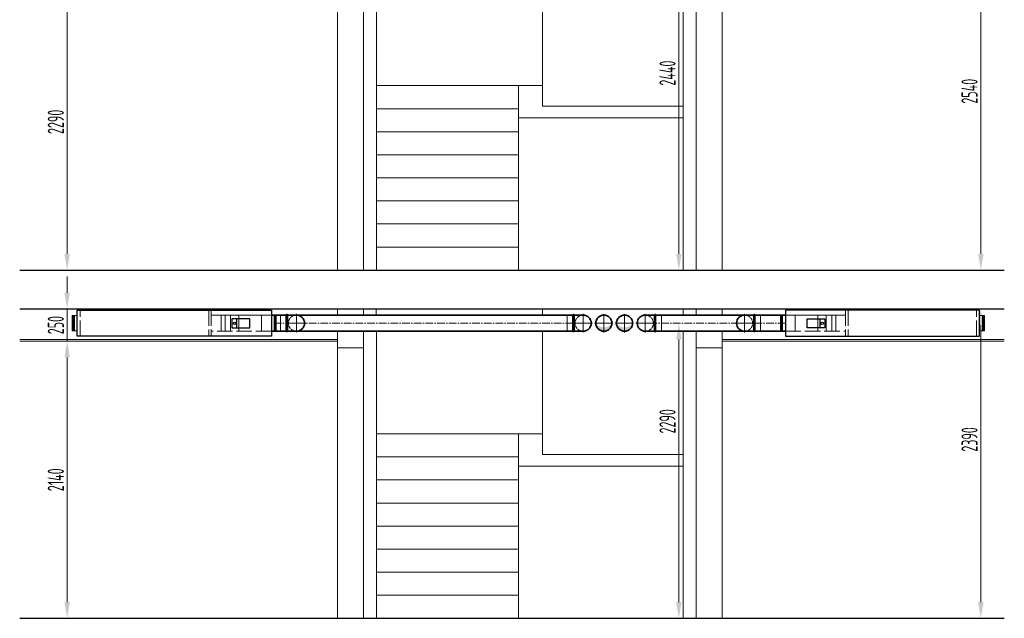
# Model space of a CAD drawing. Header units: millimetres. Extents: x -20688 to 44066, y -7315 to 67290.
# Tile 60 of 75: x 17339 to 24945, y 35244 to 39869. Entities that reach past the tile are written whole.
import ezdxf

# ---------------------------------------------------------------- set-up
doc = ezdxf.new("R2010")
doc.units = ezdxf.units.MM
for name, pattern in [('ACAD_ISO02W100', [15, 12, -3]), ('ACAD_ISO10W100', [18, 12, -3, 0, -3]), ('phl_thick', [0])]:
    doc.linetypes.add(name, pattern=pattern)
for name, color, linetype, lineweight in [('UT_KOTY - DIMENZE', 7, 'Continuous', 5), ('VZT_01 SUP (PŘÍVOD) - OBRYS', 5, 'Continuous', 35), ('VZT_02 SUP (PŘÍVOD) - OSA', 5, 'ACAD_ISO10W100', 5), ('VZT_04 SUP (PŘÍVOD) - SKRYTÉ', 5, 'ACAD_ISO02W100', 5), ('VZT_05 ETA (ODVOD) - OBRYS', 6, 'Continuous', 35), ('VZT_06 ETA (ODVOD) - OSA', 6, 'ACAD_ISO10W100', 5), ('VZT_21 ZAŘÍZENÍ - OBRYS', 1, 'Continuous', 30), ('VZT_22 ZAŘÍZENÍ - DETAIL', 8, 'Continuous', 5), ('VZT_50 POPIS - OBECNE', 7, 'Continuous', 13)]:
    doc.layers.add(name, color=color, linetype=linetype, lineweight=lineweight)
doc.layers.add('VZT_03 SUP (PŘÍVOD) - NETISK', color=8, linetype='ACAD_ISO02W100', lineweight=5, plot=False)
doc.layers.add('VZT_07 ETA (ODVOD) - NETISK', color=8, linetype='ACAD_ISO02W100', lineweight=5, plot=False)
doc.styles.add('ISOCP 2.5', font='isocp.shx', dxfattribs={"width": 0.6, "height": 2.5})

msp = doc.modelspace()

# ---------------------------------------------------------------- hatches: boundary and pattern name
at = {"layer": 'VZT_05 ETA (ODVOD) - OBRYS'}
h = msp.add_hatch(color=256, dxfattribs=at)
h.dxf.hatch_style = 1
h.paths.add_polyline_path([(21789.4, 37524.3, 0.242708), (21851.9, 37492), (21851.9, 37461.8, -0.414214)])
h.paths.add_polyline_path([(21851.9, 37461.8), (21851.9, 37492, 0.242708), (21914.4, 37524.3, -0.414214)])
h = msp.add_hatch(color=256, dxfattribs=at)
h.dxf.hatch_style = 1
h.paths.add_polyline_path([(22074.4, 37524.3, -0.242708), (22011.9, 37492), (22011.9, 37461.8, 0.414214)])
h.paths.add_polyline_path([(22011.9, 37461.8), (22011.9, 37492, -0.242708), (21949.4, 37524.3, 0.414214)])

# ---------------------------------------------------------------- linework, layer by layer
at = {"color": 8}
for p, q in [((17339.3, 37934.3), (24945.2, 37934.3)), ((17339.3, 37634.3), (24945.2, 37634.3)), ((17339.3, 35244.3), (24945.2, 35244.3))]:
    msp.add_line(p, q, dxfattribs=at)
at = {"color": 8, "lineweight": 9, "ltscale": 0.5}
for p, q in [((19794.6, 37586.8), (19794.6, 37634.3)), ((19994.6, 37586.8), (19994.6, 37634.3)), ((20094, 37586.8), (20094, 37634.3)), ((21377.7, 37586.8), (21377.7, 37634.3)), ((22464.6, 37586.8), (22464.6, 37634.3)), ((22564.6, 37586.8), (22564.6, 37634.3)), ((22764.6, 37586.8), (22764.6, 37634.3))]:
    msp.add_line(p, q, dxfattribs=at)
for centre in [(21851.9, 37524.3), (22011.9, 37524.3)]:
    msp.add_circle(centre, 62.5)
at = {"layer": 'UT_KOTY - DIMENZE'}
for p, q in [((24764, 38059.3), (24764, 40349.3)), ((22431.1, 38059.3), (22431.1, 40239.3)), ((17705.9, 38059.3), (17705.9, 40099.3)), ((24764, 35369.3), (24764, 37509.3)), ((22431.1, 35369.3), (22431.1, 37399.3)), ((17705.9, 35369.3), (17705.9, 37259.3))]:
    msp.add_line(p, q, dxfattribs=at)
at = {"layer": 'UT_KOTY - DIMENZE', "linetype": 'phl_thick'}
for p, q in [((17705.9, 37759.3), (17705.9, 37884.3)), ((17705.9, 37384.3), (17705.9, 37634.3)), ((17705.9, 37259.3), (17705.9, 37134.3))]:
    msp.add_line(p, q, dxfattribs=at)
at = {"layer": 'UT_KOTY - DIMENZE', "lineweight": 9}
for points in [[(17685.1, 38059.3), (17726.7, 38059.3), (17705.9, 37934.3)], [(22410.2, 38059.3), (22451.9, 38059.3), (22431.1, 37934.3)], [(24743.2, 38059.3), (24784.9, 38059.3), (24764, 37934.3)], [(24743.2, 37509.3), (24784.9, 37509.3), (24764, 37634.3)], [(22410.2, 37399.3), (22451.9, 37399.3), (22431.1, 37524.3)], [(22410.2, 35369.3), (22451.9, 35369.3), (22431.1, 35244.3)], [(24743.2, 35369.3), (24784.9, 35369.3), (24764, 35244.3)]]:
    msp.add_solid(points, dxfattribs=at)
at = {"layer": 'UT_KOTY - DIMENZE', "linetype": 'phl_thick'}
for points in [[(17685.1, 37759.3), (17726.7, 37759.3), (17705.9, 37634.3)], [(17685.1, 37259.3), (17726.7, 37259.3), (17705.9, 37384.3)]]:
    msp.add_solid(points, dxfattribs=at)
at = {"layer": 'UT_KOTY - DIMENZE'}
for points in [[(17685.1, 37259.3), (17726.7, 37259.3), (17705.9, 37384.3)], [(17685.1, 35369.3), (17726.7, 35369.3), (17705.9, 35244.3)]]:
    msp.add_solid(points, dxfattribs=at)
at = {"layer": 'VZT_01 SUP (PŘÍVOD) - OBRYS'}
for points in [[(19283.5, 37586.8), (21614.9, 37586.8)], [(19398.4, 37586.8), (19398.4, 37461.8)], [(19407.4, 37586.8), (19407.4, 37461.8)], [(19407.4, 37586.8), (19477.4, 37586.8)], [(21612.9, 37586.8), (21612.9, 37461.8)], [(21621.9, 37586.8), (21621.9, 37461.8)], [(21621.9, 37586.8), (21691.9, 37586.8)], [(22241.9, 37586.8), (22171.9, 37586.8)], [(22241.9, 37461.8), (22241.9, 37586.8)], [(22250.9, 37586.8), (23254.6, 37586.8)], [(22250.9, 37461.8), (22250.9, 37586.8)], [(23009.1, 37586.8), (22939.1, 37586.8)], [(23009.1, 37461.8), (23009.1, 37586.8)], [(23018.1, 37461.8), (23018.1, 37586.8)], [(19283.5, 37461.8), (21614.9, 37461.8)], [(19407.4, 37461.8), (19477.4, 37461.8)], [(21621.9, 37461.8), (21691.9, 37461.8)], [(22241.9, 37461.8), (22171.9, 37461.8)], [(22250.9, 37461.8), (23254.6, 37461.8)], [(23009.1, 37461.8), (22939.1, 37461.8)]]:
    msp.add_lwpolyline(points, dxfattribs=at)
for centre, radius, start, end in [((19402.9, 37586.8), 4.5, 0, 180), ((19477.4, 37524.3), 62.5, 270, 90), ((21617.4, 37586.8), 4.5, 0, 180), ((21691.9, 37524.3), 62.5, 270, 90), ((22171.9, 37524.3), 62.5, 90, 270), ((22246.4, 37586.8), 4.5, 0, 180), ((22939.1, 37524.3), 62.5, 90, 270), ((23013.6, 37586.8), 4.5, 0, 180), ((19402.9, 37461.8), 4.5, 180, 0), ((21617.4, 37461.8), 4.5, 180, 0), ((22246.4, 37461.8), 4.5, 180, 0), ((23013.6, 37461.8), 4.5, 180, 0)]:
    msp.add_arc(centre, radius, start, end, dxfattribs=at)
at = {"layer": 'VZT_02 SUP (PŘÍVOD) - OSA', "ltscale": 0.3}
for points in [[(19477.4, 37596.8), (19477.4, 37524.3)], [(21691.9, 37596.8), (21691.9, 37524.3)], [(22171.9, 37524.3), (22171.9, 37596.8)], [(22939.1, 37524.3), (22939.1, 37596.8)], [(19477.4, 37524.3), (19398.4, 37524.3)], [(19549.9, 37524.3), (19477.4, 37524.3)], [(19477.4, 37524.3), (19477.4, 37451.8)], [(21691.9, 37524.3), (21612.9, 37524.3)], [(21764.4, 37524.3), (21691.9, 37524.3)], [(21691.9, 37524.3), (21691.9, 37451.8)], [(22099.4, 37524.3), (22171.9, 37524.3)], [(22171.9, 37524.3), (22250.9, 37524.3)], [(22171.9, 37451.8), (22171.9, 37524.3)], [(22866.6, 37524.3), (22939.1, 37524.3)], [(22939.1, 37524.3), (23018.1, 37524.3)], [(22939.1, 37451.8), (22939.1, 37524.3)]]:
    msp.add_lwpolyline(points, dxfattribs=at)
at = {"layer": 'VZT_02 SUP (PŘÍVOD) - OSA', "ltscale": 5}
for points in [[(21614.9, 37524.3), (19283.5, 37524.3)], [(23254.6, 37524.3), (22250.9, 37524.3)]]:
    msp.add_lwpolyline(points, dxfattribs=at)
at = {"layer": 'VZT_03 SUP (PŘÍVOD) - NETISK', "ltscale": 0.4}
for points in [[(19398.4, 37586.8), (19353.4, 37586.8), (19353.4, 37461.8), (19398.4, 37461.8)], [(21612.9, 37586.8), (21567.9, 37586.8), (21567.9, 37461.8), (21612.9, 37461.8)], [(22250.9, 37461.8), (22295.9, 37461.8), (22295.9, 37586.8), (22250.9, 37586.8)], [(23018.1, 37461.8), (23063.1, 37461.8), (23063.1, 37586.8), (23018.1, 37586.8)]]:
    msp.add_lwpolyline(points, dxfattribs=at)
at = {"layer": 'VZT_04 SUP (PŘÍVOD) - SKRYTÉ', "ltscale": 2}
for centre, start, end in [((19477.4, 37524.3), 90, 270), ((21691.9, 37524.3), 90, 270), ((22171.9, 37524.3), 270, 90), ((22939.1, 37524.3), 270, 90)]:
    msp.add_arc(centre, 62.5, start, end, dxfattribs=at)
at = {"layer": 'VZT_05 ETA (ODVOD) - OBRYS'}
for centre in [(21851.9, 37524.3), (22011.9, 37524.3)]:
    msp.add_circle(centre, 62.5, dxfattribs=at)
at = {"layer": 'VZT_06 ETA (ODVOD) - OSA', "ltscale": 0.3}
for p, q in [((21851.9, 37524.3), (21851.9, 37596.8)), ((22011.9, 37524.3), (22011.9, 37596.8)), ((21780.4, 37524.3), (21920, 37524.3)), ((21851.9, 37451.8), (21851.9, 37524.3)), ((21940.4, 37524.3), (22080, 37524.3)), ((22011.9, 37451.8), (22011.9, 37524.3))]:
    msp.add_line(p, q, dxfattribs=at)
at = {"layer": 'VZT_07 ETA (ODVOD) - NETISK', "ltscale": 0.4}
for p, q in [((17745.5, 37584.3), (17745.5, 37464.3)), ((17749.5, 37584.3), (17745.5, 37584.3)), ((17749.5, 37584.3), (17749.5, 37464.3)), ((17750, 37583.3), (17749.5, 37583.3)), ((17750, 37585.3), (17750, 37463.3)), ((17750.5, 37585.3), (17750, 37585.3)), ((17750.5, 37585.3), (17750.5, 37463.3)), ((17757.5, 37583.3), (17750.5, 37583.3)), ((17757.5, 37585.3), (17757.5, 37463.3)), ((17758, 37585.3), (17757.5, 37585.3)), ((17758, 37585.3), (17758, 37463.3)), ((17761.5, 37583.3), (17758, 37583.3)), ((17761.5, 37584.3), (17761.5, 37464.3)), ((17783.5, 37584.3), (17761.5, 37584.3)), ((19283.5, 37584.3), (19305.5, 37584.3)), ((19305.5, 37584.3), (19305.5, 37464.3)), ((19305.5, 37583.3), (19309, 37583.3)), ((19309, 37585.3), (19309, 37463.3)), ((19309, 37585.3), (19309.5, 37585.3)), ((19309.5, 37585.3), (19309.5, 37463.3)), ((19309.5, 37583.3), (19316.5, 37583.3)), ((19316.5, 37585.3), (19316.5, 37463.3)), ((19316.5, 37585.3), (19317, 37585.3)), ((19317, 37585.3), (19317, 37463.3)), ((19317, 37583.3), (19317.5, 37583.3)), ((19317.5, 37584.3), (19317.5, 37464.3)), ((19317.5, 37584.3), (19321.5, 37584.3)), ((19321.5, 37584.3), (19321.5, 37464.3)), ((23216.6, 37584.3), (23216.6, 37464.3)), ((23220.6, 37584.3), (23216.6, 37584.3)), ((23220.6, 37584.3), (23220.6, 37464.3)), ((23221.1, 37583.3), (23220.6, 37583.3)), ((23221.1, 37585.3), (23221.1, 37463.3)), ((23221.6, 37585.3), (23221.1, 37585.3)), ((23221.6, 37585.3), (23221.6, 37463.3)), ((23228.6, 37583.3), (23221.6, 37583.3)), ((23228.6, 37585.3), (23228.6, 37463.3)), ((23229.1, 37585.3), (23228.6, 37585.3)), ((23229.1, 37585.3), (23229.1, 37463.3)), ((23232.6, 37583.3), (23229.1, 37583.3)), ((23232.6, 37584.3), (23232.6, 37464.3)), ((23254.6, 37584.3), (23232.6, 37584.3)), ((24754.6, 37584.3), (24776.6, 37584.3)), ((24776.6, 37584.3), (24776.6, 37464.3)), ((24776.6, 37583.3), (24780.1, 37583.3)), ((24780.1, 37585.3), (24780.1, 37463.3)), ((24780.1, 37585.3), (24780.6, 37585.3)), ((24780.6, 37585.3), (24780.6, 37463.3)), ((24780.6, 37583.3), (24787.6, 37583.3)), ((24787.6, 37585.3), (24787.6, 37463.3)), ((24787.6, 37585.3), (24788.1, 37585.3)), ((24788.1, 37585.3), (24788.1, 37463.3)), ((24788.1, 37583.3), (24788.6, 37583.3)), ((24788.6, 37584.3), (24788.6, 37464.3)), ((24788.6, 37584.3), (24792.6, 37584.3)), ((24792.6, 37584.3), (24792.6, 37464.3)), ((17749.5, 37464.3), (17745.5, 37464.3)), ((17750, 37465.3), (17749.5, 37465.3)), ((17750.5, 37463.3), (17750, 37463.3)), ((17757.5, 37465.3), (17750.5, 37465.3)), ((17758, 37463.3), (17757.5, 37463.3)), ((17761.5, 37465.3), (17758, 37465.3)), ((17783.5, 37464.3), (17761.5, 37464.3)), ((19283.5, 37464.3), (19305.5, 37464.3)), ((19305.5, 37465.3), (19309, 37465.3)), ((19309, 37463.3), (19309.5, 37463.3)), ((19309.5, 37465.3), (19316.5, 37465.3)), ((19316.5, 37463.3), (19317, 37463.3)), ((19317, 37465.3), (19317.5, 37465.3)), ((19317.5, 37464.3), (19321.5, 37464.3)), ((23220.6, 37464.3), (23216.6, 37464.3)), ((23221.1, 37465.3), (23220.6, 37465.3)), ((23221.6, 37463.3), (23221.1, 37463.3)), ((23228.6, 37465.3), (23221.6, 37465.3)), ((23229.1, 37463.3), (23228.6, 37463.3)), ((23232.6, 37465.3), (23229.1, 37465.3)), ((23254.6, 37464.3), (23232.6, 37464.3)), ((24754.6, 37464.3), (24776.6, 37464.3)), ((24776.6, 37465.3), (24780.1, 37465.3)), ((24780.1, 37463.3), (24780.6, 37463.3)), ((24780.6, 37465.3), (24787.6, 37465.3)), ((24787.6, 37463.3), (24788.1, 37463.3)), ((24788.1, 37465.3), (24788.6, 37465.3)), ((24788.6, 37464.3), (24792.6, 37464.3))]:
    msp.add_line(p, q, dxfattribs=at)
at = {"layer": 'VZT_21 ZAŘÍZENÍ - OBRYS'}
for points in [[(17783.5, 37624.3), (19283.5, 37624.3), (19283.5, 37424.3), (17783.5, 37424.3)], [(24754.6, 37624.3), (23254.6, 37624.3), (23254.6, 37424.3), (24754.6, 37424.3)], [(18979.1, 37488.3), (19116.9, 37488.3), (19116.9, 37557.1), (18979.1, 37557.1)], [(23559, 37488.3), (23421.2, 37488.3), (23421.2, 37557.1), (23559, 37557.1)]]:
    msp.add_lwpolyline(points, close=True, dxfattribs=at)
for points in [[(19016, 37488.3), (19016, 37557.1)], [(23522, 37488.3), (23522, 37557.1)]]:
    msp.add_lwpolyline(points, dxfattribs=at)
for centre in [(19000, 37522.7), (23538.1, 37522.7)]:
    msp.add_circle(centre, 9.89, dxfattribs=at)
at = {"layer": 'VZT_22 ZAŘÍZENÍ - DETAIL', "linetype": 'ACAD_ISO02W100', "lineweight": 5, "ltscale": 10}
for points in [[(17807.5, 37424.3), (17807.5, 37624.3)], [(18799.2, 37624.3), (18799.2, 37424.3)], [(18819.7, 37624.3), (18819.7, 37424.3)], [(18895.2, 37461.8), (18895.2, 37586.8)], [(18926, 37461.8), (18926, 37586.8)], [(18969, 37461.8), (18969, 37586.8)], [(19032.3, 37461.8), (19032.3, 37586.8)], [(19208.1, 37461.8), (19208.1, 37586.8)], [(23330, 37461.8), (23330, 37586.8)], [(23505.7, 37461.8), (23505.7, 37586.8)], [(23569, 37461.8), (23569, 37586.8)], [(23612, 37461.8), (23612, 37586.8)], [(23642.8, 37461.8), (23642.8, 37586.8)], [(23718.3, 37624.3), (23718.3, 37424.3)], [(23738.9, 37624.3), (23738.9, 37424.3)], [(24730.6, 37424.3), (24730.6, 37624.3)], [(19283.5, 37461.8), (18819.7, 37461.8)], [(23254.6, 37461.8), (23718.3, 37461.8)]]:
    msp.add_lwpolyline(points, dxfattribs=at)
at = {"layer": 'VZT_22 ZAŘÍZENÍ - DETAIL'}
for points in [[(19283.5, 37586.8), (18819.7, 37586.8)], [(23254.6, 37586.8), (23718.3, 37586.8)]]:
    msp.add_lwpolyline(points, dxfattribs=at)
at = {"layer": 'VZT_50 POPIS - OBECNE', "color": 8}
for p, q in [((19794.6, 37934.3), (19794.6, 40301.3)), ((19994.6, 40301.8), (19994.6, 37934.3)), ((20094.6, 37934.3), (20094.6, 40301.8)), ((22464.6, 37934.3), (22464.6, 40301.8)), ((22564.6, 40301.8), (22564.6, 37934.3)), ((22764.6, 37934.3), (22764.6, 40301.8)), ((19794.6, 35244.3), (19794.6, 37461.8)), ((19994.6, 37461.8), (19994.6, 35244.3)), ((20094.6, 35244.3), (20094.6, 37461.8)), ((22464.6, 35244.3), (22464.6, 37461.8)), ((22564.6, 37461.8), (22564.6, 35244.3)), ((22764.6, 35244.3), (22764.6, 37461.8)), ((17339.3, 37399.3), (19794.6, 37399.3)), ((17339.3, 37384.3), (19794.6, 37384.3)), ((22764.6, 37399.3), (24945.2, 37399.3)), ((22764.6, 37384.3), (24945.2, 37384.3)), ((19794.6, 37334.3), (19994.6, 37334.3)), ((22764.6, 37334.3), (22564.6, 37334.3))]:
    msp.add_line(p, q, dxfattribs=at)
at = {"layer": 'VZT_50 POPIS - OBECNE', "color": 8, "linetype": 'phl_thick'}
for p, q in [((21377.7, 39199.3), (21377.7, 40301.8)), ((21377.7, 39359.3), (20094.6, 39359.3)), ((21193.3, 37934.3), (21193.3, 39359.3)), ((20094.6, 39181.2), (21193.3, 39181.2)), ((22464.6, 39199.3), (21377.7, 39199.3)), ((21193.3, 39109.3), (22464.6, 39109.3)), ((20094.6, 39003), (21193.3, 39003)), ((20094.6, 38824.9), (21193.3, 38824.9)), ((20094.6, 38646.8), (21193.3, 38646.8)), ((20094.6, 38468.7), (21193.3, 38468.7)), ((20094.6, 38290.5), (21193.3, 38290.5)), ((20094.6, 38112.4), (21193.3, 38112.4)), ((21377.7, 36509.3), (21377.7, 37461.8)), ((21377.7, 36669.3), (20094.6, 36669.3)), ((21193.3, 35244.3), (21193.3, 36669.3)), ((22464.6, 36509.3), (21377.7, 36509.3)), ((20094.6, 36491.2), (21193.3, 36491.2)), ((21193.3, 36419.3), (22464.6, 36419.3)), ((20094.6, 36313), (21193.3, 36313)), ((20094.6, 36134.9), (21193.3, 36134.9)), ((20094.6, 35956.8), (21193.3, 35956.8)), ((20094.6, 35778.7), (21193.3, 35778.7)), ((20094.6, 35600.5), (21193.3, 35600.5)), ((20094.6, 35422.4), (21193.3, 35422.4))]:
    msp.add_line(p, q, dxfattribs=at)

# ---------------------------------------------------------------- texts
at = {"layer": 'UT_KOTY - DIMENZE', "char_height": 125, "attachment_point": 5, "rotation": 90, "style": 'ISOCP 2.5'}
for s, insert in [('2440', (22343.6, 39455.9)), ('2540', (24676.5, 39315.9)), ('2290', (17618.4, 39079.3)), ('2290', (22343.6, 36765.9)), ('2390', (24676.5, 36625.9)), ('2140', (17618.4, 36314.3))]:
    msp.add_mtext(s, dxfattribs=dict(at, insert=insert))
at = {"layer": 'UT_KOTY - DIMENZE', "linetype": 'phl_thick', "insert": (17618.4, 37509.3), "char_height": 125, "attachment_point": 5, "rotation": 90, "style": 'ISOCP 2.5'}
msp.add_mtext('250', dxfattribs=at)

doc.saveas('drawing.dxf')
